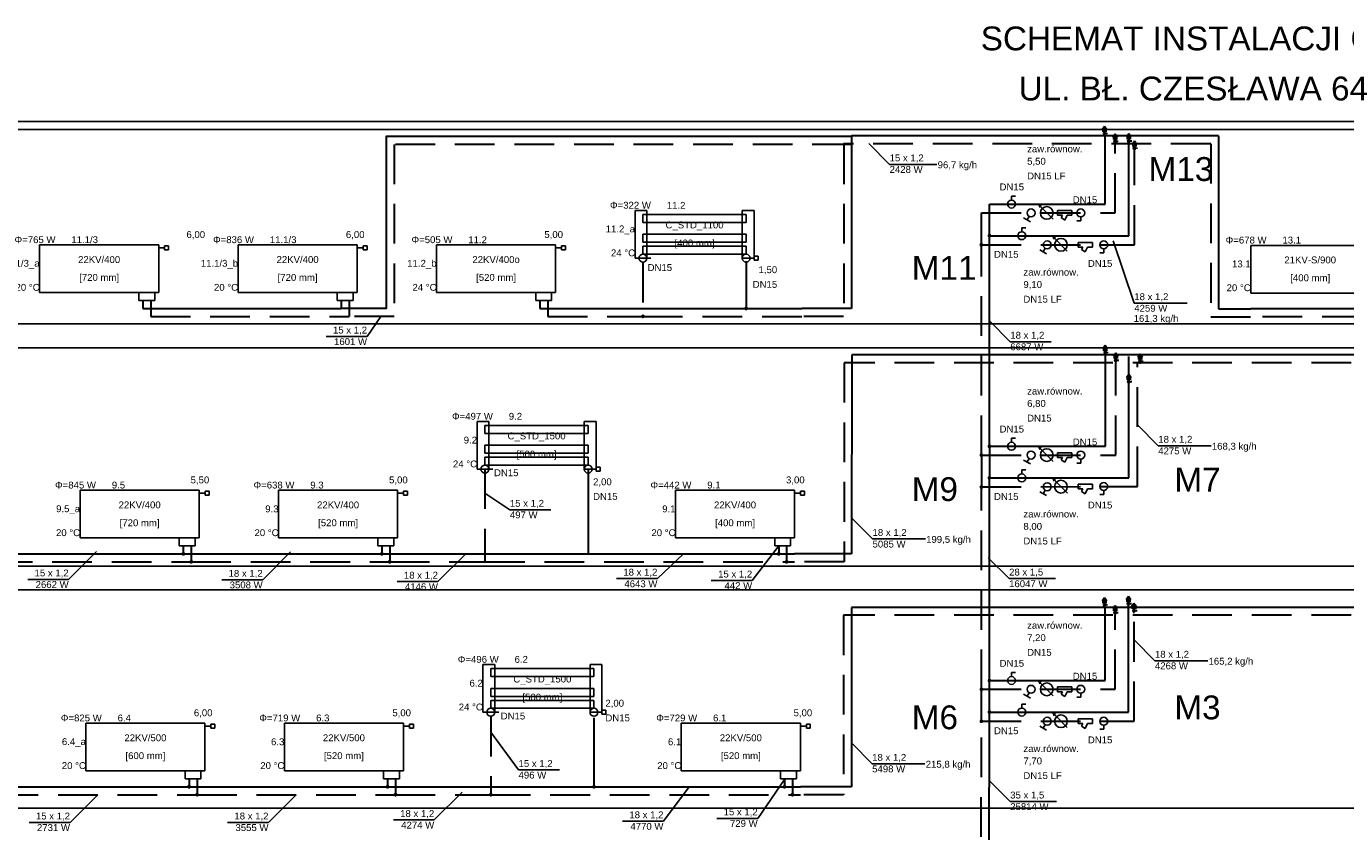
# Model space of a CAD drawing. Header units: millimetres. Extents: x -249726 to -161872, y -110547 to 19223.
# Tile 7 of 19: x -211569 to -194952, y -100999 to -90858. Entities that reach past the tile are written whole.
import ezdxf
from ezdxf.lldxf.tags import DXFTag

# ---------------------------------------------------------------- set-up
doc = ezdxf.new("R2010")
doc.units = ezdxf.units.MM
doc.header["$LTSCALE"] = 1000
doc.linetypes.add('DASHED', pattern=[0.75, 0.5, -0.25])
for name, color, linetype in [('IS_Opisy_działek_Therm', 7, 'SOLID'), ('IS_Text_Armatury_Therm', 7, 'Continuous'), ('IS_Text_Odbiornikow_Therm', 7, 'Continuous'), ('OWIK_ICO_opisy', 7, 'Continuous'), ('OWIK_ICO_urzadzenia', 92, 'Continuous')]:
    doc.layers.add(name, color=color, linetype=linetype)
doc.layers.add('OWIK_ICO_powrot', color=140, linetype='DASHED', lineweight=30)
doc.layers.add('OWIK_ICO_zasilanie', color=20, linetype='Continuous', lineweight=30)
doc.styles.add('CEGROUP', font='txt', dxfattribs={"height": 250})
tags = doc.linetypes.add('SOLID', pattern=[10, 10, 0]).pattern_tags.tags
tags[6:7] = [DXFTag(74, 4), DXFTag(75, 0), DXFTag(340, '0'), DXFTag(46, 0.0), DXFTag(50, 0.0), DXFTag(44, 0.0), DXFTag(45, 0.0)]
tags[4:5] = [DXFTag(74, 4), DXFTag(75, 0), DXFTag(340, '0'), DXFTag(46, 0.0), DXFTag(50, 0.0), DXFTag(44, 0.0), DXFTag(45, 0.0)]

msp = doc.modelspace()

# ---------------------------------------------------------------- hatches: boundary and pattern name
at = {"layer": 'IS_Opisy_działek_Therm'}
h = msp.add_hatch(color=1, dxfattribs=at)
edge = h.paths.add_edge_path()
edge.add_arc((-199439, -93494), 24, 90, 450)
h = msp.add_hatch(color=1, dxfattribs=at)
edge = h.paths.add_edge_path()
edge.add_arc((-199439, -96544), 24, 0, 360)
h = msp.add_hatch(color=1, dxfattribs=at)
edge = h.paths.add_edge_path()
edge.add_arc((-202093, -97501), 24, 0, 360)
h = msp.add_hatch(color=5, dxfattribs=at)
edge = h.paths.add_edge_path()
edge.add_arc((-209493, -97601), 24, 0, 360)
h = msp.add_hatch(color=5, dxfattribs=at)
edge = h.paths.add_edge_path()
edge.add_arc((-206993, -97601), 24, 0, 360)
h = msp.add_hatch(color=1, dxfattribs=at)
edge = h.paths.add_edge_path()
edge.add_arc((-199439, -99494), 24, 0, 360)
h = msp.add_hatch(color=5, dxfattribs=at)
edge = h.paths.add_edge_path()
edge.add_arc((-199540, -99609), 24, 0, 360)
h = msp.add_hatch(color=5, dxfattribs=at)
edge = h.paths.add_edge_path()
edge.add_arc((-209420, -100534), 24, 0, 360)
h = msp.add_hatch(color=5, dxfattribs=at)
edge = h.paths.add_edge_path()
edge.add_arc((-206920, -100534), 24, 0, 360)
h = msp.add_hatch(color=1, dxfattribs=at)
edge = h.paths.add_edge_path()
edge.add_arc((-204420, -100434), 24, 0, 360)
h = msp.add_hatch(color=1, dxfattribs=at)
edge = h.paths.add_edge_path()
edge.add_arc((-204420, -100434), 24, 0, 360)
h = msp.add_hatch(color=1, dxfattribs=at)
edge = h.paths.add_edge_path()
edge.add_arc((-202020, -100434), 24, 0, 360)
at = {"layer": 'IS_Text_Armatury_Therm'}
h = msp.add_hatch(color=5, dxfattribs=at)
edge = h.paths.add_edge_path()
edge.add_arc((-203803, -94510), 24, 0, 360)
h = msp.add_hatch(color=1, dxfattribs=at)
edge = h.paths.add_edge_path()
edge.add_arc((-202503, -94410), 24, 0, 360)
at = {"layer": 'OWIK_ICO_powrot'}
h = msp.add_hatch(color=256, dxfattribs=at)
edge = h.paths.add_edge_path()
edge.add_arc((-199540, -93609), 24, 0, 360)
h = msp.add_hatch(color=256, dxfattribs=at)
edge = h.paths.add_edge_path()
edge.add_arc((-199540, -96257), 24, 0, 360)
h = msp.add_hatch(color=256, dxfattribs=at)
edge = h.paths.add_edge_path()
edge.add_arc((-199540, -96659), 24, 0, 360)
h = msp.add_hatch(color=256, dxfattribs=at)
edge = h.paths.add_edge_path()
edge.add_arc((-201993, -97601), 24, 0, 360)
h = msp.add_hatch(color=256, dxfattribs=at)
edge = h.paths.add_edge_path()
edge.add_arc((-199540, -99207), 24, 0, 360)
h = msp.add_hatch(color=256, dxfattribs=at)
edge = h.paths.add_edge_path()
edge.add_arc((-205720, -100534), 24, 0, 360)
h = msp.add_hatch(color=256, dxfattribs=at)
edge = h.paths.add_edge_path()
edge.add_arc((-205720, -100534), 24, 0, 360)
h = msp.add_hatch(color=256, dxfattribs=at)
edge = h.paths.add_edge_path()
edge.add_arc((-201920, -100534), 24, 0, 360)
at = {"layer": 'OWIK_ICO_urzadzenia', "ltscale": 10}
for points in [[(-198018, -92155), (-197988, -92113), (-197958, -92155)], [(-197973, -92207, 1), (-198003, -92207, 1)], [(-197885, -92255), (-197855, -92213), (-197825, -92255)], [(-197713, -92250), (-197683, -92208), (-197653, -92250)], [(-197840, -92307, 1), (-197870, -92307, 1)], [(-197668, -92302, 1), (-197698, -92302, 1)], [(-197642, -92340), (-197612, -92298), (-197582, -92340)], [(-197597, -92392, 1), (-197627, -92392, 1)], [(-198010, -94913), (-197980, -94871), (-197950, -94913)], [(-197965, -94965, 1), (-197995, -94965, 1)], [(-197877, -95013), (-197847, -94971), (-197817, -95013)], [(-197832, -95065, 1), (-197862, -95065, 1)], [(-197570, -95026), (-197540, -94984), (-197510, -95026)], [(-197525, -95078, 1), (-197555, -95078, 1)], [(-197713, -95280), (-197683, -95238), (-197653, -95280)], [(-197668, -95332, 1), (-197698, -95332, 1)], [(-197717, -98075), (-197687, -98033), (-197657, -98075)], [(-198018, -98091), (-197988, -98050), (-197958, -98091)], [(-197973, -98143, 1), (-198003, -98143, 1)], [(-197885, -98191), (-197855, -98150), (-197825, -98191)], [(-197672, -98127, 1), (-197702, -98127, 1)], [(-197648, -98163), (-197618, -98121), (-197588, -98163)], [(-197603, -98215, 1), (-197633, -98215, 1)], [(-197840, -98243, 1), (-197870, -98243, 1)]]:
    msp.add_hatch(color=256, dxfattribs=at).paths.add_polyline_path(points)
at = {"layer": 'OWIK_ICO_zasilanie', "ltscale": 10}
h = msp.add_hatch(color=256, dxfattribs=at)
edge = h.paths.add_edge_path()
edge.add_arc((-199439, -96146), 24, 0, 360)
h = msp.add_hatch(color=256, dxfattribs=at)
edge = h.paths.add_edge_path()
edge.add_arc((-209593, -97501), 24, 0, 360)
h = msp.add_hatch(color=256, dxfattribs=at)
edge = h.paths.add_edge_path()
edge.add_arc((-207093, -97501), 24, 0, 360)
h = msp.add_hatch(color=256, dxfattribs=at)
edge = h.paths.add_edge_path()
edge.add_arc((-199439, -99096), 24, 0, 360)
h = msp.add_hatch(color=256, dxfattribs=at)
edge = h.paths.add_edge_path()
edge.add_arc((-209520, -100434), 24, 0, 360)
h = msp.add_hatch(color=256, dxfattribs=at)
edge = h.paths.add_edge_path()
edge.add_arc((-207020, -100434), 24, 0, 360)

# ---------------------------------------------------------------- linework, layer by layer
at = {"layer": 'IS_Opisy_działek_Therm', "ltscale": 10}
for p, q in [((-200958, -92333), (-200696, -92596)), ((-200696, -92596), (-200101, -92596)), ((-197880, -93560), (-197614, -94343)), ((-197614, -94343), (-196949, -94343)), ((-207103, -94510), (-207278, -94764)), ((-199439, -94566), (-199176, -94829)), ((-207278, -94764), (-207793, -94764)), ((-199176, -94829), (-198661, -94829)), ((-197574, -95877), (-197312, -96140)), ((-197312, -96140), (-196647, -96140)), ((-205793, -96738), (-205479, -96945)), ((-205479, -96945), (-204964, -96945)), ((-201173, -97051), (-200911, -97313)), ((-200911, -97313), (-200246, -97313)), ((-210687, -97473), (-211037, -97823)), ((-208243, -97477), (-208593, -97827)), ((-206035, -97501), (-206385, -97851)), ((-203294, -97501), (-203621, -97813)), ((-202093, -97401), (-202427, -97837)), ((-199453, -97550), (-199191, -97812)), ((-211037, -97823), (-211552, -97823)), ((-208593, -97827), (-209108, -97827)), ((-206385, -97851), (-206900, -97851)), ((-203621, -97813), (-204136, -97813)), ((-202427, -97837), (-202942, -97837)), ((-199191, -97812), (-198606, -97812)), ((-197616, -98584), (-197354, -98847)), ((-197354, -98847), (-196689, -98847)), ((-205720, -99748), (-205370, -100223)), ((-201178, -99882), (-200916, -100145)), ((-200916, -100145), (-200251, -100145)), ((-205370, -100223), (-204855, -100223)), ((-202020, -100341), (-202358, -100832)), ((-199440, -100357), (-199177, -100619)), ((-210670, -100534), (-211020, -100884)), ((-208170, -100534), (-208520, -100884)), ((-206082, -100502), (-206432, -100852)), ((-203220, -100434), (-203545, -100869)), ((-199177, -100619), (-198592, -100619)), ((-206432, -100852), (-206947, -100852)), ((-202358, -100832), (-202873, -100832)), ((-211020, -100884), (-211535, -100884)), ((-208520, -100884), (-209035, -100884)), ((-203545, -100869), (-204060, -100869))]:
    msp.add_line(p, q, dxfattribs=at)
at = {"layer": 'OWIK_ICO_opisy', "color": 252, "ltscale": 10}
for p, q in [((-221849, -92055), (-161872, -92055)), ((-221849, -92155), (-161872, -92155)), ((-221849, -94605), (-161872, -94605)), ((-221849, -94905), (-161872, -94905)), ((-221849, -97655), (-161872, -97655)), ((-221849, -97955), (-161872, -97955)), ((-221849, -100705), (-161872, -100705))]:
    msp.add_line(p, q, dxfattribs=at)
at = {"layer": 'OWIK_ICO_powrot'}
for p, q in [((-196652, -92338), (-201278, -92338)), ((-201271, -92344), (-201271, -94516)), ((-197854, -93207), (-197854, -92338)), ((-196652, -92338), (-196652, -94516)), ((-197612, -93609), (-197612, -92423)), ((-199540, -93207), (-197854, -93207)), ((-199540, -93609), (-199540, -93207)), ((-199540, -93609), (-197612, -93609)), ((-199540, -96257), (-199540, -93609)), ((-203803, -93837), (-203803, -94510)), ((-210003, -94310), (-210003, -94510)), ((-207503, -94310), (-207503, -94510)), ((-205003, -94310), (-205003, -94510)), ((-210003, -94510), (-207503, -94510)), ((-205003, -94510), (-203803, -94510)), ((-203803, -94510), (-202003, -94510)), ((-202003, -94510), (-201803, -94510)), ((-201278, -94510), (-201803, -94510)), ((-196652, -94516), (-196148, -94516)), ((-194748, -94516), (-196148, -94516)), ((-194134, -95096), (-201270, -95096)), ((-201270, -95096), (-201270, -97601)), ((-197846, -96257), (-197846, -95096)), ((-197574, -96651), (-197574, -95109)), ((-199540, -96257), (-197846, -96257)), ((-199540, -96257), (-199540, -96659)), ((-205793, -96434), (-205793, -97597)), ((-199540, -96659), (-197574, -96651)), ((-199540, -99207), (-199540, -96659)), ((-209493, -97401), (-209493, -97601)), ((-206993, -97401), (-206993, -97601)), ((-201993, -97401), (-201993, -97601)), ((-211993, -97601), (-209493, -97601)), ((-209493, -97601), (-206993, -97601)), ((-206993, -97601), (-205793, -97601)), ((-205793, -97601), (-201993, -97601)), ((-201993, -97601), (-201893, -97601)), ((-201270, -97601), (-201893, -97601)), ((-194134, -98275), (-201278, -98275)), ((-201278, -98275), (-201278, -100534)), ((-197854, -99207), (-197854, -98275)), ((-197616, -99609), (-197616, -98246)), ((-199540, -99207), (-197854, -99207)), ((-199540, -99609), (-199540, -99207)), ((-205720, -99551), (-205720, -100534)), ((-199543, -102564), (-199540, -99609)), ((-199540, -99609), (-197616, -99609)), ((-209420, -100334), (-209420, -100534)), ((-206920, -100334), (-206920, -100534)), ((-201920, -100334), (-201920, -100534)), ((-211920, -100534), (-209420, -100534)), ((-209420, -100534), (-206920, -100534)), ((-206920, -100534), (-205720, -100534)), ((-205720, -100534), (-201920, -100534)), ((-201920, -100534), (-201820, -100534)), ((-201278, -100534), (-201820, -100534))]:
    msp.add_line(p, q, dxfattribs=at)
msp.add_lwpolyline([(-201171, -92344), (-206936, -92344), (-206936, -94510), (-207503, -94510)], dxfattribs=at)
at = {"layer": 'OWIK_ICO_urzadzenia', "ltscale": 10}
for p, q in [((-198018, -92155), (-197988, -92113)), ((-198018, -92155), (-198018, -92155)), ((-197958, -92155), (-198018, -92155)), ((-198018, -92176), (-198018, -92176)), ((-197958, -92176), (-198018, -92176)), ((-198018, -92176), (-197958, -92176)), ((-197988, -92113), (-197958, -92155)), ((-197988, -92238), (-197988, -92113)), ((-197973, -92207), (-197958, -92207)), ((-197958, -92217), (-197958, -92197)), ((-197885, -92255), (-197855, -92213)), ((-197855, -92213), (-197825, -92255)), ((-197855, -92338), (-197855, -92213)), ((-197713, -92250), (-197683, -92208)), ((-197683, -92208), (-197653, -92250)), ((-197683, -92333), (-197683, -92208)), ((-197885, -92255), (-197885, -92255)), ((-197825, -92255), (-197885, -92255)), ((-197885, -92276), (-197885, -92276)), ((-197825, -92276), (-197885, -92276)), ((-197885, -92276), (-197825, -92276)), ((-197840, -92307), (-197825, -92307)), ((-197825, -92317), (-197825, -92297)), ((-197713, -92250), (-197713, -92250)), ((-197653, -92250), (-197713, -92250)), ((-197713, -92271), (-197713, -92271)), ((-197653, -92271), (-197713, -92271)), ((-197713, -92271), (-197653, -92271)), ((-197668, -92302), (-197653, -92302)), ((-197653, -92312), (-197653, -92292)), ((-197642, -92340), (-197612, -92298)), ((-197642, -92340), (-197642, -92340)), ((-197582, -92340), (-197642, -92340)), ((-197642, -92361), (-197642, -92361)), ((-197582, -92361), (-197642, -92361)), ((-197642, -92361), (-197582, -92361)), ((-197612, -92298), (-197582, -92340)), ((-197612, -92423), (-197612, -92298)), ((-197582, -92402), (-197582, -92382)), ((-197597, -92392), (-197582, -92392)), ((-199161, -92996), (-199111, -92996)), ((-199161, -93046), (-199161, -92996)), ((-203903, -93777), (-203903, -93177)), ((-203903, -93177), (-203753, -93177)), ((-203753, -93177), (-203753, -93777)), ((-202403, -93177), (-202553, -93177)), ((-202553, -93177), (-202553, -93777)), ((-202403, -93777), (-202403, -93177)), ((-198816, -93107), (-198786, -93122)), ((-198816, -93107), (-198801, -93137)), ((-198636, -93287), (-198816, -93107)), ((-198580, -93177), (-198400, -93177)), ((-198580, -93237), (-198580, -93177)), ((-198400, -93177), (-198400, -93177)), ((-198400, -93177), (-198400, -93237)), ((-203803, -93327), (-203803, -93227)), ((-203803, -93227), (-202503, -93227)), ((-203803, -93327), (-202503, -93327)), ((-202503, -93227), (-202503, -93327)), ((-199008, -93269), (-198921, -93319)), ((-198939, -93251), (-198964, -93294)), ((-198520, -93237), (-198580, -93237)), ((-198535, -93267), (-198520, -93237)), ((-198490, -93297), (-198535, -93267)), ((-198460, -93237), (-198490, -93297)), ((-198400, -93237), (-198460, -93237)), ((-198289, -93307), (-198339, -93307)), ((-198289, -93257), (-198289, -93307)), ((-203803, -93577), (-203803, -93477)), ((-203803, -93477), (-202503, -93477)), ((-202503, -93477), (-202503, -93577)), ((-199031, -93394), (-198981, -93394)), ((-199031, -93444), (-199031, -93394)), ((-198638, -93509), (-198608, -93524)), ((-198638, -93509), (-198623, -93539)), ((-198458, -93689), (-198638, -93509)), ((-211403, -94210), (-211403, -93610)), ((-211403, -93610), (-209903, -93610)), ((-209903, -93610), (-209903, -94210)), ((-209903, -93648), (-209828, -93648)), ((-209778, -93623), (-209828, -93623)), ((-209828, -93623), (-209828, -93673)), ((-209828, -93673), (-209778, -93673)), ((-209778, -93673), (-209778, -93623)), ((-208903, -94210), (-208903, -93610)), ((-208903, -93610), (-207403, -93610)), ((-207403, -93610), (-207403, -94210)), ((-207403, -93648), (-207328, -93648)), ((-207278, -93623), (-207328, -93623)), ((-207328, -93623), (-207328, -93673)), ((-207328, -93673), (-207278, -93673)), ((-207278, -93673), (-207278, -93623)), ((-206403, -94210), (-206403, -93610)), ((-206403, -93610), (-204903, -93610)), ((-204903, -93610), (-204903, -94210)), ((-204903, -93648), (-204828, -93648)), ((-204778, -93623), (-204828, -93623)), ((-204828, -93623), (-204828, -93673)), ((-204828, -93673), (-204778, -93673)), ((-204778, -93673), (-204778, -93623)), ((-203803, -93577), (-202503, -93577)), ((-203803, -93727), (-203803, -93627)), ((-203803, -93627), (-202503, -93627)), ((-202503, -93627), (-202503, -93727)), ((-198805, -93671), (-198718, -93721)), ((-198736, -93653), (-198761, -93696)), ((-198322, -93579), (-198142, -93579)), ((-198322, -93639), (-198322, -93579)), ((-198262, -93639), (-198322, -93639)), ((-198277, -93669), (-198262, -93639)), ((-198232, -93699), (-198277, -93669)), ((-198202, -93639), (-198232, -93699)), ((-198142, -93639), (-198202, -93639)), ((-198142, -93579), (-198142, -93579)), ((-198142, -93579), (-198142, -93639)), ((-197999, -93709), (-198049, -93709)), ((-197999, -93659), (-197999, -93709)), ((-196148, -93616), (-194648, -93616)), ((-196148, -94216), (-196148, -93616)), ((-203903, -93777), (-203753, -93777)), ((-203803, -93727), (-202503, -93727)), ((-203753, -93777), (-203703, -93777)), ((-202403, -93777), (-202553, -93777)), ((-202453, -93777), (-202403, -93777)), ((-202353, -93752), (-202403, -93752)), ((-202403, -93752), (-202403, -93802)), ((-202403, -93802), (-202353, -93802)), ((-202353, -93802), (-202353, -93752)), ((-211403, -94210), (-209903, -94210)), ((-209953, -94210), (-210153, -94210)), ((-210153, -94210), (-210153, -94310)), ((-209953, -94310), (-209953, -94210)), ((-208903, -94210), (-207403, -94210)), ((-207453, -94210), (-207653, -94210)), ((-207653, -94210), (-207653, -94310)), ((-207453, -94310), (-207453, -94210)), ((-206403, -94210), (-204903, -94210)), ((-204953, -94210), (-205153, -94210)), ((-205153, -94210), (-205153, -94310)), ((-204953, -94310), (-204953, -94210)), ((-196148, -94216), (-194648, -94216)), ((-210153, -94310), (-209953, -94310)), ((-210153, -94310), (-210153, -94310)), ((-207653, -94310), (-207453, -94310)), ((-207653, -94310), (-207653, -94310)), ((-205153, -94310), (-204953, -94310)), ((-205153, -94310), (-205153, -94310)), ((-198010, -94913), (-197980, -94871)), ((-197980, -94871), (-197950, -94913)), ((-197980, -94996), (-197980, -94871)), ((-198010, -94913), (-198010, -94913)), ((-197950, -94913), (-198010, -94913)), ((-198010, -94934), (-198010, -94934)), ((-197950, -94934), (-198010, -94934)), ((-198010, -94934), (-197950, -94934)), ((-197965, -94965), (-197950, -94965)), ((-197950, -94975), (-197950, -94955)), ((-197877, -95013), (-197847, -94971)), ((-197877, -95013), (-197877, -95013)), ((-197817, -95013), (-197877, -95013)), ((-197877, -95034), (-197877, -95034)), ((-197817, -95034), (-197877, -95034)), ((-197877, -95034), (-197817, -95034)), ((-197847, -94971), (-197817, -95013)), ((-197847, -95096), (-197847, -94971)), ((-197570, -95026), (-197540, -94984)), ((-197570, -95026), (-197570, -95026)), ((-197510, -95026), (-197570, -95026)), ((-197570, -95047), (-197570, -95047)), ((-197510, -95047), (-197570, -95047)), ((-197570, -95047), (-197510, -95047)), ((-197540, -94984), (-197510, -95026)), ((-197540, -95109), (-197540, -94984)), ((-197832, -95065), (-197817, -95065)), ((-197817, -95075), (-197817, -95055)), ((-197525, -95078), (-197510, -95078)), ((-197510, -95088), (-197510, -95068)), ((-197713, -95280), (-197683, -95238)), ((-197713, -95280), (-197713, -95280)), ((-197653, -95280), (-197713, -95280)), ((-197713, -95301), (-197713, -95301)), ((-197653, -95301), (-197713, -95301)), ((-197713, -95301), (-197653, -95301)), ((-197683, -95238), (-197653, -95280)), ((-197683, -95363), (-197683, -95238)), ((-197668, -95332), (-197653, -95332)), ((-197653, -95342), (-197653, -95322)), ((-205893, -96434), (-205893, -95834)), ((-205893, -95834), (-205743, -95834)), ((-205743, -95834), (-205743, -96434)), ((-204393, -95834), (-204543, -95834)), ((-204543, -95834), (-204543, -96434)), ((-204393, -96434), (-204393, -95834)), ((-205793, -95984), (-205793, -95884)), ((-205793, -95884), (-204493, -95884)), ((-205793, -95984), (-204493, -95984)), ((-204493, -95884), (-204493, -95984)), ((-199161, -96046), (-199111, -96046)), ((-199161, -96096), (-199161, -96046)), ((-205793, -96234), (-205793, -96134)), ((-205793, -96134), (-204493, -96134)), ((-204493, -96134), (-204493, -96234)), ((-198816, -96157), (-198786, -96172)), ((-198816, -96157), (-198801, -96187)), ((-198636, -96337), (-198816, -96157)), ((-205793, -96234), (-204493, -96234)), ((-205793, -96384), (-205793, -96284)), ((-205793, -96284), (-204493, -96284)), ((-204493, -96284), (-204493, -96384)), ((-199008, -96319), (-198921, -96369)), ((-198939, -96301), (-198964, -96344)), ((-198580, -96227), (-198400, -96227)), ((-198580, -96287), (-198580, -96227)), ((-198520, -96287), (-198580, -96287)), ((-198535, -96317), (-198520, -96287)), ((-198490, -96347), (-198535, -96317)), ((-198460, -96287), (-198490, -96347)), ((-198400, -96287), (-198460, -96287)), ((-198400, -96227), (-198400, -96227)), ((-198400, -96227), (-198400, -96287)), ((-198289, -96357), (-198339, -96357)), ((-198289, -96307), (-198289, -96357)), ((-205893, -96434), (-205743, -96434)), ((-205793, -96384), (-204493, -96384)), ((-205743, -96434), (-205693, -96434)), ((-204393, -96434), (-204543, -96434)), ((-204443, -96434), (-204393, -96434)), ((-204343, -96409), (-204393, -96409)), ((-204393, -96409), (-204393, -96459)), ((-204393, -96459), (-204343, -96459)), ((-204343, -96459), (-204343, -96409)), ((-199031, -96444), (-198981, -96444)), ((-199031, -96494), (-199031, -96444)), ((-210893, -97301), (-210893, -96701)), ((-210893, -96701), (-209393, -96701)), ((-209393, -96701), (-209393, -97301)), ((-208393, -97301), (-208393, -96701)), ((-208393, -96701), (-206893, -96701)), ((-206893, -96701), (-206893, -97301)), ((-203393, -97301), (-203393, -96701)), ((-203393, -96701), (-201893, -96701)), ((-201893, -96701), (-201893, -97301)), ((-198736, -96699), (-198761, -96743)), ((-198638, -96556), (-198608, -96571)), ((-198638, -96556), (-198623, -96586)), ((-198457, -96735), (-198638, -96556)), ((-198322, -96624), (-198142, -96624)), ((-198322, -96684), (-198322, -96624)), ((-198262, -96684), (-198322, -96684)), ((-198277, -96714), (-198262, -96684)), ((-198202, -96684), (-198232, -96744)), ((-198142, -96684), (-198202, -96684)), ((-198142, -96624), (-198142, -96624)), ((-198142, -96624), (-198142, -96684)), ((-197999, -96703), (-197999, -96753)), ((-209393, -96738), (-209318, -96738)), ((-209268, -96713), (-209318, -96713)), ((-209318, -96713), (-209318, -96763)), ((-209318, -96763), (-209268, -96763)), ((-209268, -96763), (-209268, -96713)), ((-206893, -96738), (-206818, -96738)), ((-206768, -96713), (-206818, -96713)), ((-206818, -96713), (-206818, -96763)), ((-206818, -96763), (-206768, -96763)), ((-206768, -96763), (-206768, -96713)), ((-201893, -96738), (-201818, -96738)), ((-201768, -96713), (-201818, -96713)), ((-201818, -96713), (-201818, -96763)), ((-201818, -96763), (-201768, -96763)), ((-201768, -96763), (-201768, -96713)), ((-198804, -96718), (-198718, -96768)), ((-198232, -96744), (-198277, -96714)), ((-197999, -96753), (-198049, -96753)), ((-210893, -97301), (-209393, -97301)), ((-209443, -97301), (-209643, -97301)), ((-209643, -97301), (-209643, -97401)), ((-209443, -97401), (-209443, -97301)), ((-208393, -97301), (-206893, -97301)), ((-206943, -97301), (-207143, -97301)), ((-207143, -97301), (-207143, -97401)), ((-206943, -97401), (-206943, -97301)), ((-203393, -97301), (-201893, -97301)), ((-201943, -97301), (-202143, -97301)), ((-202143, -97301), (-202143, -97401)), ((-201943, -97401), (-201943, -97301)), ((-209643, -97401), (-209443, -97401)), ((-209643, -97401), (-209643, -97401)), ((-207143, -97401), (-206943, -97401)), ((-207143, -97401), (-207143, -97401)), ((-202143, -97401), (-201943, -97401)), ((-202143, -97401), (-202143, -97401)), ((-197717, -98075), (-197687, -98033)), ((-197687, -98158), (-197687, -98033)), ((-197687, -98033), (-197657, -98075)), ((-198018, -98091), (-197988, -98050)), ((-197958, -98091), (-198018, -98091)), ((-198018, -98091), (-198018, -98091)), ((-198018, -98112), (-197958, -98112)), ((-197958, -98112), (-198018, -98112)), ((-198018, -98112), (-198018, -98112)), ((-197988, -98175), (-197988, -98050)), ((-197988, -98050), (-197958, -98091)), ((-197973, -98143), (-197958, -98143)), ((-197958, -98153), (-197958, -98133)), ((-197885, -98191), (-197855, -98150)), ((-197825, -98191), (-197885, -98191)), ((-197885, -98191), (-197885, -98191)), ((-197855, -98275), (-197855, -98150)), ((-197855, -98150), (-197825, -98191)), ((-197657, -98075), (-197717, -98075)), ((-197717, -98075), (-197717, -98075)), ((-197717, -98095), (-197657, -98095)), ((-197657, -98095), (-197717, -98095)), ((-197717, -98095), (-197717, -98095)), ((-197672, -98127), (-197657, -98127)), ((-197657, -98137), (-197657, -98117)), ((-197648, -98163), (-197618, -98121)), ((-197588, -98163), (-197648, -98163)), ((-197648, -98163), (-197648, -98163)), ((-197648, -98183), (-197588, -98183)), ((-197588, -98183), (-197648, -98183)), ((-197648, -98183), (-197648, -98183)), ((-197618, -98246), (-197618, -98121)), ((-197618, -98121), (-197588, -98163)), ((-197588, -98225), (-197588, -98205)), ((-197885, -98212), (-197825, -98212)), ((-197825, -98212), (-197885, -98212)), ((-197885, -98212), (-197885, -98212)), ((-197840, -98243), (-197825, -98243)), ((-197825, -98253), (-197825, -98233)), ((-197603, -98215), (-197588, -98215)), ((-205820, -99496), (-205820, -98896)), ((-205820, -98896), (-205670, -98896)), ((-205720, -99046), (-205720, -98946)), ((-205720, -98946), (-204420, -98946)), ((-205670, -98896), (-205670, -99496)), ((-204320, -98896), (-204470, -98896)), ((-204470, -98896), (-204470, -99496)), ((-204420, -98946), (-204420, -99046)), ((-204320, -99496), (-204320, -98896)), ((-199161, -99046), (-199161, -98996)), ((-199161, -98996), (-199111, -98996)), ((-205720, -99046), (-204420, -99046)), ((-205720, -99296), (-205720, -99196)), ((-205720, -99196), (-204420, -99196)), ((-204420, -99196), (-204420, -99296)), ((-198636, -99287), (-198816, -99107)), ((-198816, -99107), (-198801, -99137)), ((-198816, -99107), (-198786, -99122)), ((-198580, -99237), (-198580, -99177)), ((-198580, -99177), (-198400, -99177)), ((-198400, -99177), (-198400, -99237)), ((-198400, -99177), (-198400, -99177)), ((-205720, -99296), (-204420, -99296)), ((-205720, -99446), (-205720, -99346)), ((-205720, -99346), (-204420, -99346)), ((-204420, -99346), (-204420, -99446)), ((-199008, -99269), (-198921, -99319)), ((-198939, -99251), (-198964, -99294)), ((-198520, -99237), (-198580, -99237)), ((-198535, -99267), (-198520, -99237)), ((-198490, -99297), (-198535, -99267)), ((-198460, -99237), (-198490, -99297)), ((-198400, -99237), (-198460, -99237)), ((-198289, -99307), (-198339, -99307)), ((-198289, -99257), (-198289, -99307)), ((-205820, -99496), (-205670, -99496)), ((-205720, -99446), (-204420, -99446)), ((-205670, -99496), (-205620, -99496)), ((-204320, -99496), (-204470, -99496)), ((-204370, -99496), (-204320, -99496)), ((-204270, -99471), (-204320, -99471)), ((-204320, -99471), (-204320, -99521)), ((-204320, -99521), (-204270, -99521)), ((-204270, -99521), (-204270, -99471)), ((-199031, -99444), (-199031, -99394)), ((-199031, -99394), (-198981, -99394)), ((-198458, -99689), (-198638, -99509)), ((-198638, -99509), (-198623, -99539)), ((-198638, -99509), (-198608, -99524)), ((-210820, -100234), (-210820, -99634)), ((-210820, -99634), (-209320, -99634)), ((-209320, -99634), (-209320, -100234)), ((-209320, -99671), (-209245, -99671)), ((-209195, -99646), (-209245, -99646)), ((-209245, -99646), (-209245, -99696)), ((-209245, -99696), (-209195, -99696)), ((-209195, -99696), (-209195, -99646)), ((-208320, -100234), (-208320, -99634)), ((-208320, -99634), (-206820, -99634)), ((-206820, -99634), (-206820, -100234)), ((-206820, -99671), (-206745, -99671)), ((-206695, -99646), (-206745, -99646)), ((-206745, -99646), (-206745, -99696)), ((-206745, -99696), (-206695, -99696)), ((-206695, -99696), (-206695, -99646)), ((-203320, -100234), (-203320, -99634)), ((-203320, -99634), (-201820, -99634)), ((-201820, -99634), (-201820, -100234)), ((-201820, -99671), (-201745, -99671)), ((-201695, -99646), (-201745, -99646)), ((-201745, -99646), (-201745, -99696)), ((-201745, -99696), (-201695, -99696)), ((-201695, -99696), (-201695, -99646)), ((-198805, -99671), (-198718, -99721)), ((-198736, -99653), (-198761, -99696)), ((-198322, -99639), (-198322, -99579)), ((-198322, -99579), (-198142, -99579)), ((-198262, -99639), (-198322, -99639)), ((-198277, -99669), (-198262, -99639)), ((-198232, -99699), (-198277, -99669)), ((-198202, -99639), (-198232, -99699)), ((-198142, -99639), (-198202, -99639)), ((-198142, -99579), (-198142, -99639)), ((-198142, -99579), (-198142, -99579)), ((-197999, -99659), (-197999, -99709)), ((-197999, -99709), (-198049, -99709)), ((-210820, -100234), (-209320, -100234)), ((-209370, -100234), (-209570, -100234)), ((-209570, -100234), (-209570, -100334)), ((-209570, -100334), (-209370, -100334)), ((-209570, -100334), (-209570, -100334)), ((-209370, -100334), (-209370, -100234)), ((-208320, -100234), (-206820, -100234)), ((-206870, -100234), (-207070, -100234)), ((-207070, -100234), (-207070, -100334)), ((-207070, -100334), (-206870, -100334)), ((-207070, -100334), (-207070, -100334)), ((-206870, -100334), (-206870, -100234)), ((-203320, -100234), (-201820, -100234)), ((-201870, -100234), (-202070, -100234)), ((-202070, -100234), (-202070, -100334)), ((-202070, -100334), (-201870, -100334)), ((-202070, -100334), (-202070, -100334)), ((-201870, -100334), (-201870, -100234))]:
    msp.add_line(p, q, dxfattribs=at)
for centre, major_axis in [((-197988, -92207), (15, 0)), ((-197855, -92307), (15, 0)), ((-197683, -92302), (15, 0)), ((-197612, -92392), (15, 0)), ((-199161, -93096), (50, 0)), ((-198914, -93207), (50, 0)), ((-198716, -93207), (80, 0)), ((-198289, -93207), (50, 0)), ((-199031, -93494), (50, 0)), ((-198538, -93609), (80, 0)), ((-198711, -93609), (50, 0)), ((-197999, -93609), (50, 0)), ((-203803, -93777), (50, 0)), ((-202503, -93777), (50, 0)), ((-197980, -94965), (15, 0)), ((-197847, -95065), (15, 0)), ((-197540, -95078), (15, 0)), ((-197683, -95332), (15, 0)), ((-199161, -96146), (50, 0)), ((-198914, -96257), (50, 0)), ((-198716, -96257), (80, 0)), ((-198289, -96257), (50, 0)), ((-205793, -96434), (50, 0)), ((-204493, -96434), (50, 0)), ((-199031, -96544), (50, 0)), ((-198711, -96656), (50, 0)), ((-198538, -96655), (80, 0)), ((-197999, -96653), (50, 0)), ((-197988, -98143), (15, 0)), ((-197687, -98127), (15, 0)), ((-197618, -98215), (15, 0)), ((-197855, -98243), (15, 0)), ((-199161, -99096), (50, 0)), ((-198914, -99207), (50, 0)), ((-198716, -99207), (80, 0)), ((-198289, -99207), (50, 0)), ((-205720, -99496), (50, 0)), ((-204420, -99496), (50, 0)), ((-199031, -99494), (50, 0)), ((-198538, -99609), (80, 0)), ((-198711, -99609), (50, 0)), ((-197999, -99609), (50, 0))]:
    msp.add_ellipse(centre, major_axis=major_axis, ratio=1, dxfattribs=at)
at = {"layer": 'OWIK_ICO_zasilanie', "ltscale": 10}
for p, q in [((-196552, -92238), (-201178, -92238)), ((-201178, -92238), (-201178, -94410)), ((-197983, -93096), (-197983, -92238)), ((-197683, -93494), (-197683, -92323)), ((-196552, -92238), (-196552, -94416)), ((-199439, -93096), (-197983, -93096)), ((-199439, -93494), (-199439, -93096)), ((-199439, -93494), (-197683, -93494)), ((-199439, -96146), (-199439, -93494)), ((-202503, -93816), (-202503, -94410)), ((-210103, -94310), (-210103, -94410)), ((-207603, -94310), (-207603, -94410)), ((-205103, -94310), (-205103, -94410)), ((-210103, -94410), (-207603, -94410)), ((-205103, -94410), (-202503, -94410)), ((-202503, -94410), (-201903, -94410)), ((-201903, -94410), (-201803, -94410)), ((-201178, -94410), (-201803, -94410)), ((-196552, -94416), (-196148, -94416)), ((-194848, -94416), (-196148, -94416)), ((-201170, -94996), (-201178, -97501)), ((-194034, -94996), (-201170, -94996)), ((-197975, -96146), (-197975, -94996)), ((-197683, -96544), (-197683, -95017)), ((-199439, -96146), (-197975, -96146)), ((-199439, -96146), (-199439, -96544)), ((-204493, -96434), (-204493, -97500)), ((-199439, -96544), (-197683, -96544)), ((-199439, -99096), (-199439, -96544)), ((-212093, -97501), (-209593, -97501)), ((-209593, -97401), (-209593, -97501)), ((-209593, -97501), (-207093, -97501)), ((-207093, -97401), (-207093, -97501)), ((-207093, -97501), (-204493, -97501)), ((-204493, -97501), (-202093, -97501)), ((-202093, -97401), (-202093, -97501)), ((-202093, -97501), (-201893, -97501)), ((-201178, -97501), (-201893, -97501)), ((-194034, -98175), (-201178, -98175)), ((-201178, -98175), (-201178, -100434)), ((-197983, -99096), (-197983, -98175)), ((-197687, -99494), (-197687, -98146)), ((-199439, -99096), (-197983, -99096)), ((-199439, -99494), (-199439, -99096)), ((-199442, -102453), (-199439, -99494)), ((-199439, -99494), (-197687, -99494)), ((-204420, -99565), (-204420, -100434)), ((-209520, -100334), (-209520, -100434)), ((-207020, -100334), (-207020, -100434)), ((-202020, -100334), (-202020, -100434)), ((-212020, -100434), (-209520, -100434)), ((-209520, -100434), (-207020, -100434)), ((-207020, -100434), (-204420, -100434)), ((-204420, -100434), (-202020, -100434)), ((-202020, -100434), (-201820, -100434)), ((-201178, -100434), (-201820, -100434))]:
    msp.add_line(p, q, dxfattribs=at)
msp.add_lwpolyline([(-201171, -92244), (-207036, -92244), (-207036, -94410), (-207603, -94410)], dxfattribs=at)

# ---------------------------------------------------------------- texts
at = {"layer": 'IS_Opisy_działek_Therm', "ltscale": 10, "char_height": 86.4}
for s, insert, attachment_point in [('\\fArial|b0|i0;15 x 1,2', (-200696, -92574), 7), ('\\fArial|b0|i0;2428 W', (-200696, -92617), 1), ('\\fArial|b0|i0;96,7 kg/h', (-200091, -92671), 7), ('\\fArial|b0|i0;4259 W', (-197614, -94365), 1), ('\\fArial|b0|i0;18 x 1,2', (-197614, -94322), 7), ('\\fArial|b0|i0;161,3 kg/h', (-197622, -94606), 7), ('\\fArial|b0|i0;15 x 1,2', (-207278, -94742), 9), ('\\fArial|b0|i0;1601 W', (-207278, -94785), 3), ('\\fArial|b0|i0;6687 W', (-199176, -94850), 1), ('\\fArial|b0|i0;18 x 1,2', (-199176, -94807), 7), ('\\fArial|b0|i0;18 x 1,2', (-197312, -96118), 7), ('\\fArial|b0|i0;4275 W', (-197312, -96161), 1), ('\\fArial|b0|i0;168,3 kg/h', (-196637, -96215), 7), ('\\fArial|b0|i0;15 x 1,2', (-205479, -96924), 7), ('\\fArial|b0|i0;497 W', (-205479, -96967), 1), ('\\fArial|b0|i0;18 x 1,2', (-200911, -97291), 7), ('\\fArial|b0|i0;5085 W', (-200911, -97335), 1), ('\\fArial|b0|i0;199,5 kg/h', (-200236, -97388), 7), ('\\fArial|b0|i0;18 x 1,2', (-203621, -97791), 9), ('\\fArial|b0|i0;28 x 1,5', (-199191, -97790), 7), ('\\fArial|b0|i0;15 x 1,2', (-211037, -97801), 9), ('\\fArial|b0|i0;2662 W', (-211037, -97844), 3), ('\\fArial|b0|i0;18 x 1,2', (-208593, -97806), 9), ('\\fArial|b0|i0;3508 W', (-208593, -97849), 3), ('\\fArial|b0|i0;18 x 1,2', (-206385, -97829), 9), ('\\fArial|b0|i0;4146 W', (-206385, -97872), 3), ('\\fArial|b0|i0;4643 W', (-203621, -97835), 3), ('\\fArial|b0|i0;15 x 1,2', (-202427, -97815), 9), ('\\fArial|b0|i0;442 W', (-202427, -97858), 3), ('\\fArial|b0|i0;16047 W', (-199191, -97834), 1), ('\\fArial|b0|i0;4268 W', (-197354, -98868), 1), ('\\fArial|b0|i0;18 x 1,2', (-197354, -98825), 7), ('\\fArial|b0|i0;165,2 kg/h', (-196679, -98922), 7), ('\\fArial|b0|i0;18 x 1,2', (-200916, -100123), 7), ('\\fArial|b0|i0;15 x 1,2', (-205370, -100201), 7), ('\\fArial|b0|i0;5498 W', (-200916, -100166), 1), ('\\fArial|b0|i0;215,8 kg/h', (-200241, -100220), 7), ('\\fArial|b0|i0;496 W', (-205370, -100244), 1), ('\\fArial|b0|i0;35 x 1,5', (-199177, -100598), 7), ('\\fArial|b0|i0;25814 W', (-199177, -100641), 1), ('\\fArial|b0|i0;15 x 1,2', (-211020, -100862), 9), ('\\fArial|b0|i0;18 x 1,2', (-208520, -100862), 9), ('\\fArial|b0|i0;18 x 1,2', (-206432, -100831), 9), ('\\fArial|b0|i0;18 x 1,2', (-203545, -100847), 9), ('\\fArial|b0|i0;15 x 1,2', (-202358, -100810), 9), ('\\fArial|b0|i0;729 W', (-202358, -100853), 3), ('\\fArial|b0|i0;2731 W', (-211020, -100905), 3), ('\\fArial|b0|i0;3555 W', (-208520, -100905), 3), ('\\fArial|b0|i0;4274 W', (-206432, -100874), 3), ('\\fArial|b0|i0;4770 W', (-203545, -100890), 3)]:
    msp.add_mtext(s, dxfattribs=dict(at, insert=insert, attachment_point=attachment_point))
at = {"layer": 'IS_Text_Armatury_Therm', "linetype": 'SOLID', "ltscale": 10, "char_height": 86.4}
for s, insert, attachment_point in [('\\fArial|b0|i0;zaw.równow.', (-198964, -92446), 7), ('\\fArial|b0|i0;5,50', (-198964, -92616), 7), ('\\fArial|b0|i0;DN15 LF  ', (-198964, -92786), 7), ('\\fArial|b0|i0;DN15  ', (-199311, -92924), 7), ('\\fArial|b0|i0;DN15  ', (-198389, -93086), 7), ('\\fArial|b0|i0;6,00  ', (-209553, -93539), 7), ('\\fArial|b0|i0;6,00  ', (-207545, -93539), 7), ('\\fArial|b0|i0;5,00  ', (-205045, -93539), 7), ('\\fArial|b0|i0;DN15  ', (-199381, -93773), 7), ('\\fArial|b0|i0;DN15  ', (-203436, -93940), 9), ('\\fArial|b0|i0;DN15  ', (-198199, -93888), 7), ('\\fArial|b0|i0;1,50', (-202112, -93982), 9), ('\\fArial|b0|i0;zaw.równow.', (-199011, -93998), 7), ('\\fArial|b0|i0;DN15  ', (-202112, -94152), 9), ('\\fArial|b0|i0;9,10', (-199011, -94168), 7), ('\\fArial|b0|i0;DN15 LF  ', (-199011, -94338), 7), ('\\fArial|b0|i0;zaw.równow.', (-198964, -95496), 7), ('\\fArial|b0|i0;6,80', (-198964, -95666), 7), ('\\fArial|b0|i0;DN15  ', (-198964, -95836), 7), ('\\fArial|b0|i0;DN15  ', (-199311, -95974), 7), ('\\fArial|b0|i0;DN15  ', (-198389, -96136), 7), ('\\fArial|b0|i0;5,50  ', (-209501, -96629), 7), ('\\fArial|b0|i0;5,00  ', (-207001, -96629), 7), ('\\fArial|b0|i0;DN15  ', (-205679, -96524), 7), ('\\fArial|b0|i0;3,00  ', (-202001, -96629), 7), ('\\fArial|b0|i0;2,00', (-204431, -96653), 7), ('\\fArial|b0|i0;DN15  ', (-204431, -96823), 7), ('\\fArial|b0|i0;DN15  ', (-199381, -96823), 7), ('\\fArial|b0|i0;DN15  ', (-198199, -96931), 7), ('\\fArial|b0|i0;zaw.równow.', (-199011, -97044), 7), ('\\fArial|b0|i0;8,00', (-199011, -97214), 7), ('\\fArial|b0|i0;DN15 LF  ', (-199011, -97384), 7), ('\\fArial|b0|i0;zaw.równow.', (-198964, -98446), 7), ('\\fArial|b0|i0;7,20', (-198964, -98616), 7), ('\\fArial|b0|i0;DN15  ', (-198964, -98786), 7), ('\\fArial|b0|i0;DN15  ', (-199311, -98924), 7), ('\\fArial|b0|i0;DN15  ', (-198389, -99086), 7), ('\\fArial|b0|i0;2,00', (-204276, -99441), 7), ('\\fArial|b0|i0;6,00  ', (-209460, -99562), 7), ('\\fArial|b0|i0;5,00  ', (-206960, -99562), 7), ('\\fArial|b0|i0;DN15  ', (-205595, -99588), 7), ('\\fArial|b0|i0;DN15  ', (-204276, -99611), 7), ('\\fArial|b0|i0;5,00  ', (-201906, -99562), 7), ('\\fArial|b0|i0;DN15  ', (-199381, -99773), 7), ('\\fArial|b0|i0;DN15  ', (-198199, -99888), 7), ('\\fArial|b0|i0;zaw.równow.', (-199011, -99998), 7), ('\\fArial|b0|i0;7,70', (-199011, -100168), 7), ('\\fArial|b0|i0;DN15 LF  ', (-199011, -100338), 7)]:
    msp.add_mtext(s, dxfattribs=dict(at, insert=insert, attachment_point=attachment_point))
at = {"layer": 'IS_Text_Odbiornikow_Therm', "linetype": 'SOLID', "ltscale": 10, "char_height": 86.4}
for s, insert, attachment_point in [('\\fArial|b0|i0;Φ=322 W', (-203703, -93155), 9), ('\\fArial|b0|i0;11.2', (-203503, -93155), 7), ('\\fArial|b0|i0;11.2_a', (-203903, -93477), 9), ('\\fArial|b0|i0;C_STD_1100', (-203153, -93427), 8), ('\\fArial|b0|i0;Φ=765 W', (-211203, -93589), 9), ('\\fArial|b0|i0;11.1/3', (-211003, -93589), 7), ('\\fArial|b0|i0;Φ=836 W', (-208703, -93589), 9), ('\\fArial|b0|i0;11.1/3', (-208503, -93589), 7), ('\\fArial|b0|i0;Φ=505 W', (-206203, -93589), 9), ('\\fArial|b0|i0;11.2', (-206003, -93589), 7), ('\\fArial|b0|i0;Φ=678 W', (-195948, -93594), 9), ('\\fArial|b0|i0;13.1', (-195748, -93594), 7), ('\\fArial|b0|i0;24 °C', (-203903, -93755), 9), ('\\fArial|b0|i0;[400 mm]', (-203153, -93655), 8), ('\\fArial|b0|i0;11.1/3_a', (-211403, -93910), 9), ('\\fArial|b0|i0;22KV/400', (-210653, -93839), 8), ('\\fArial|b0|i0;11.1/3_b', (-208903, -93910), 9), ('\\fArial|b0|i0;22KV/400', (-208153, -93839), 8), ('\\fArial|b0|i0;11.2_b', (-206403, -93910), 9), ('\\fArial|b0|i0;22KV/400o', (-205653, -93839), 8), ('\\fArial|b0|i0;13.1', (-196148, -93894), 9), ('\\fArial|b0|i0;21KV-S/900', (-195398, -93844), 8), ('\\fArial|b0|i0;[720 mm]', (-210653, -94089), 8), ('\\fArial|b0|i0;[720 mm]', (-208153, -94089), 8), ('\\fArial|b0|i0;[520 mm]', (-205653, -94089), 8), ('\\fArial|b0|i0;[400 mm]', (-195398, -94094), 8), ('\\fArial|b0|i0;20 °C', (-211403, -94189), 9), ('\\fArial|b0|i0;20 °C', (-208903, -94189), 9), ('\\fArial|b0|i0;24 °C', (-206403, -94189), 9), ('\\fArial|b0|i0;20 °C', (-196148, -94194), 9), ('\\fArial|b0|i0;Φ=497 W', (-205693, -95813), 9), ('\\fArial|b0|i0;9.2', (-205493, -95813), 7), ('\\fArial|b0|i0;9.2', (-205893, -96113), 9), ('\\fArial|b0|i0;C_STD_1500', (-205143, -96084), 8), ('\\fArial|b0|i0;24 °C', (-205893, -96413), 9), ('\\fArial|b0|i0;[500 mm]', (-205143, -96313), 8), ('\\fArial|b0|i0;Φ=845 W', (-210693, -96679), 9), ('\\fArial|b0|i0;9.5', (-210493, -96679), 7), ('\\fArial|b0|i0;Φ=638 W', (-208193, -96679), 9), ('\\fArial|b0|i0;9.3', (-207993, -96679), 7), ('\\fArial|b0|i0;Φ=442 W', (-203193, -96679), 9), ('\\fArial|b0|i0;9.1', (-202993, -96679), 7), ('\\fArial|b0|i0;22KV/400', (-210143, -96929), 8), ('\\fArial|b0|i0;22KV/400', (-207643, -96929), 8), ('\\fArial|b0|i0;22KV/400', (-202643, -96929), 8), ('\\fArial|b0|i0;9.5_a', (-210893, -97001), 9), ('\\fArial|b0|i0;9.3', (-208393, -96979), 9), ('\\fArial|b0|i0;9.1', (-203393, -96979), 9), ('\\fArial|b0|i0;20 °C', (-210893, -97279), 9), ('\\fArial|b0|i0;[720 mm]', (-210143, -97179), 8), ('\\fArial|b0|i0;20 °C', (-208393, -97279), 9), ('\\fArial|b0|i0;[520 mm]', (-207643, -97179), 8), ('\\fArial|b0|i0;20 °C', (-203393, -97279), 9), ('\\fArial|b0|i0;[400 mm]', (-202643, -97179), 8), ('\\fArial|b0|i0;Φ=496 W', (-205620, -98874), 9), ('\\fArial|b0|i0;6.2', (-205420, -98874), 7), ('\\fArial|b0|i0;6.2', (-205820, -99174), 9), ('\\fArial|b0|i0;C_STD_1500', (-205070, -99146), 8), ('\\fArial|b0|i0;[500 mm]', (-205070, -99374), 8), ('\\fArial|b0|i0;Φ=825 W', (-210620, -99612), 9), ('\\fArial|b0|i0;6.4', (-210420, -99612), 7), ('\\fArial|b0|i0;Φ=719 W', (-208120, -99612), 9), ('\\fArial|b0|i0;6.3', (-207920, -99612), 7), ('\\fArial|b0|i0;24 °C', (-205820, -99474), 9), ('\\fArial|b0|i0;Φ=729 W', (-203120, -99612), 9), ('\\fArial|b0|i0;6.1', (-202920, -99612), 7), ('\\fArial|b0|i0;6.4_a', (-210820, -99934), 9), ('\\fArial|b0|i0;22KV/500', (-210070, -99862), 8), ('\\fArial|b0|i0;6.3', (-208320, -99912), 9), ('\\fArial|b0|i0;22KV/500', (-207570, -99862), 8), ('\\fArial|b0|i0;6.1', (-203320, -99912), 9), ('\\fArial|b0|i0;22KV/500', (-202570, -99862), 8), ('\\fArial|b0|i0;[600 mm]', (-210070, -100112), 8), ('\\fArial|b0|i0;[520 mm]', (-207570, -100112), 8), ('\\fArial|b0|i0;[520 mm]', (-202570, -100112), 8), ('\\fArial|b0|i0;20 °C', (-210820, -100212), 9), ('\\fArial|b0|i0;20 °C', (-208320, -100212), 9), ('\\fArial|b0|i0;20 °C', (-203320, -100212), 9)]:
    msp.add_mtext(s, dxfattribs=dict(at, insert=insert, attachment_point=attachment_point))
at = {"layer": 'OWIK_ICO_opisy', "char_height": 300, "attachment_point": 7, "style": 'CEGROUP'}
for s, insert in [('{\\fArial|b0|i0|c0|p34;SCHEMAT INSTALACJI C.O.}', (-199548, -91164)), ('{\\fArial|b0|i0|c0|p34;UL. BŁ. CZESŁAWA 64}', (-199071, -91795)), ('{\\fArial|b0|i0|c0|p34;M13}', (-197434, -92809)), ('{\\fArial|b0|i0|c0|p34;M11}', (-200417, -94050)), ('{\\fArial|b0|i0|c0|p34;M9}', (-200417, -96840)), ('{\\fArial|b0|i0|c0|p34;M7}', (-197109, -96716)), ('{\\fArial|b0|i0|c0|p34;M3}', (-197109, -99589)), ('{\\fArial|b0|i0|c0|p34;M6}', (-200417, -99714))]:
    msp.add_mtext(s, dxfattribs=dict(at, insert=insert))

doc.saveas('drawing.dxf')
